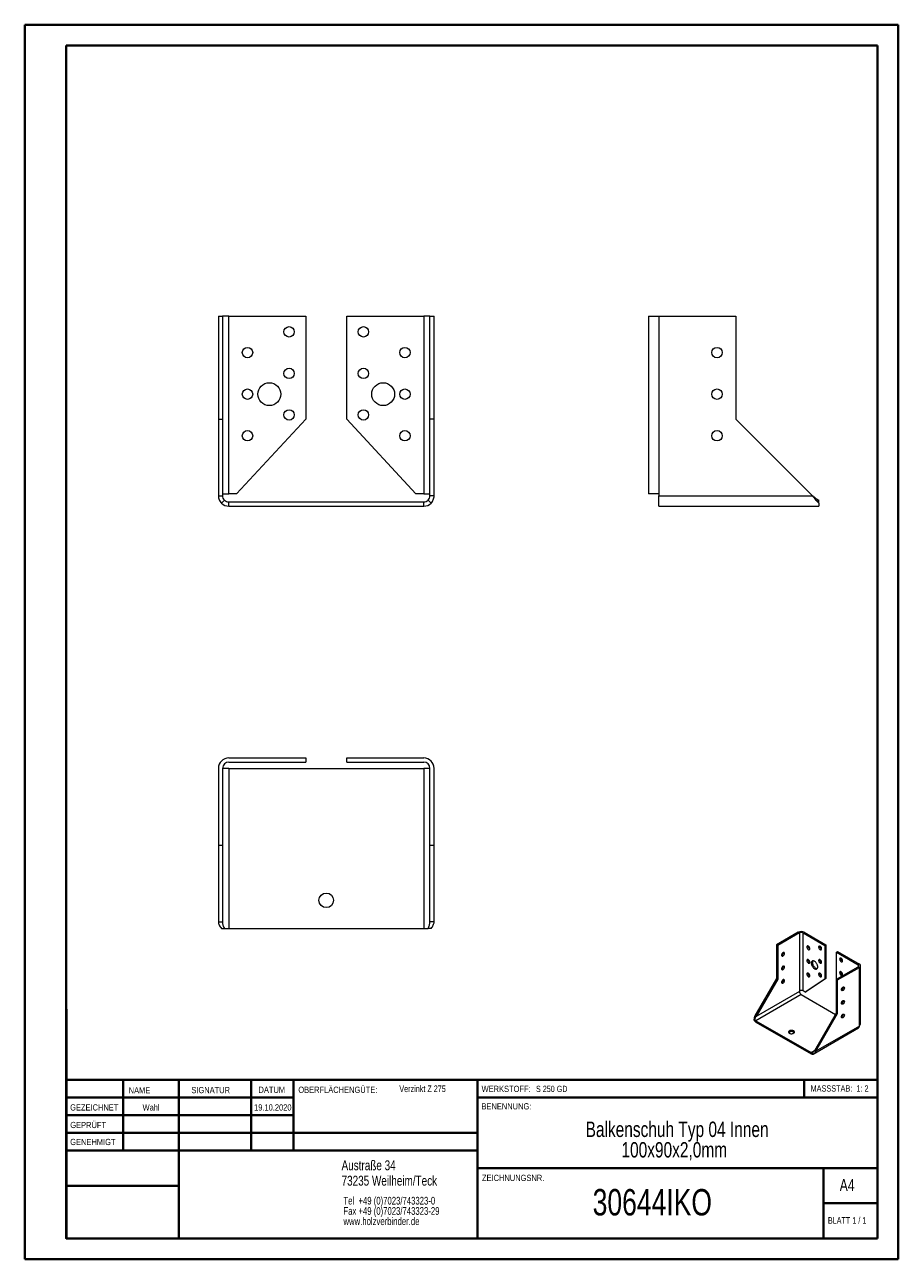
# Model space of a CAD drawing. Header units: millimetres. Extents: x 0 to 210, y 0 to 297.
import ezdxf

# ---------------------------------------------------------------- set-up
doc = ezdxf.new("R2010")
doc.units = ezdxf.units.MM
doc.styles.add('SLDTEXTSTYLE0', font='TXT', dxfattribs={"width": 0.75})
doc.styles.add('SLDTEXTSTYLE1', font='TXT', dxfattribs={"width": 0.681818})
doc.styles.add('SLDTEXTSTYLE2', font='TXT', dxfattribs={"width": 0.7})
doc.styles.add('SLDTEXTSTYLE3', font='TXT', dxfattribs={"width": 0.6875})

# ---------------------------------------------------------------- blocks, each defined once
blk = doc.blocks.new('SW_NOTE_0')
at = {"color": 0, "linetype": 'Continuous', "lineweight": 0, "char_height": 1.8521, "attachment_point": 1, "style": 'SLDTEXTSTYLE0'}
for s, insert in [('Tel  +49 (0)7023/743323-0', (0, 2.39)), ('Fax +49 (0)7023/743323-29', (0, -0.08)), ('www.holzverbinder.de', (0, -2.55))]:
    blk.add_mtext(s, dxfattribs=dict(at, insert=insert))
blk = doc.blocks.new('SW_NOTE_1')
at = {"color": 0, "linetype": 'Continuous', "lineweight": 0, "char_height": 3.7042, "attachment_point": 2, "style": 'SLDTEXTSTYLE0'}
for s, insert in [('Balkenschuh Typ 04 Innen', (30.39, 4.77)), ('100x90x2,0mm', (29.71, -0.16))]:
    blk.add_mtext(s, dxfattribs=dict(at, insert=insert))

msp = doc.modelspace()

# ---------------------------------------------------------------- linework, layer by layer
at = {"color": 7, "linetype": 'Continuous', "lineweight": 40}
for p, q in [((0.08, 0.21), (0.08, 297.21)), ((0.08, 297.21), (210.08, 297.21)), ((210.08, 0.21), (210.08, 297.21)), ((210.08, 292.21), (210.08, 297.21)), ((10.08, 292.21), (205.08, 292.21)), ((10.08, 5.21), (10.08, 292.21)), ((205.08, 5.21), (205.08, 292.21)), ((10.11, 60.37), (10.11, 5.12)), ((205.08, 43.37), (10.11, 43.37)), ((23.71, 43.37), (23.71, 26.37)), ((37.1, 43.37), (37.1, 5.12)), ((54.51, 43.37), (54.51, 26.37)), ((64.71, 26.37), (64.71, 43.37)), ((108.91, 43.37), (108.91, 5.12)), ((187.47, 39.12), (187.47, 43.37)), ((64.71, 39.1), (10.11, 39.1)), ((205.08, 39.12), (108.91, 39.12)), ((64.71, 34.87), (10.11, 34.87)), ((108.91, 30.62), (10.11, 30.62)), ((108.91, 26.37), (10.11, 26.37)), ((108.91, 22.12), (205.08, 22.12)), ((192.08, 5.21), (192.08, 22.21)), ((37.1, 17.87), (10.11, 17.87)), ((10.11, 13.71), (10.08, 13.71)), ((205.08, 13.71), (192.08, 13.71)), ((10.11, 9.46), (10.08, 9.46)), ((10.08, 5.21), (205.08, 5.21)), ((205.08, 5.21), (180.99, 5.21)), ((0.08, 0.21), (210.08, 0.21))]:
    msp.add_line(p, q, dxfattribs=at)
at = {"color": 7, "linetype": 'Continuous', "lineweight": 15}
for p, q in [((46.64, 227.08), (47.64, 227.08)), ((46.64, 227.08), (46.64, 202.33)), ((47.64, 227.08), (47.64, 202.33)), ((49.14, 227.08), (47.64, 227.08)), ((49.14, 184.33), (49.14, 227.08)), ((49.14, 227.08), (67.64, 227.08)), ((67.64, 227.08), (67.64, 202.33)), ((77.49, 202.33), (77.49, 227.08)), ((77.49, 227.08), (95.99, 227.08)), ((95.99, 227.08), (95.99, 184.33)), ((97.49, 227.08), (95.99, 227.08)), ((97.49, 227.08), (98.49, 227.08)), ((97.49, 202.33), (97.49, 227.08)), ((98.49, 202.33), (98.49, 227.08)), ((150, 227.08), (150, 184.33)), ((150, 227.08), (152.5, 227.08)), ((152.5, 227.08), (152.5, 184.33)), ((152.5, 227.08), (171, 227.08)), ((171, 227.08), (171, 202.33)), ((46.64, 202.33), (47.64, 202.33)), ((46.64, 202.33), (46.64, 183.9)), ((47.64, 202.33), (47.64, 183.9)), ((67.64, 202.33), (50.99, 184.33)), ((94.14, 184.33), (77.49, 202.33)), ((98.49, 202.33), (97.49, 202.33)), ((97.49, 183.9), (97.49, 202.33)), ((98.49, 183.9), (98.49, 202.33)), ((171, 202.33), (189.43, 183.9)), ((47.64, 184.33), (49.14, 184.33)), ((50.99, 184.33), (49.14, 184.33)), ((95.99, 184.33), (94.14, 184.33)), ((95.99, 184.33), (97.49, 184.33)), ((152.5, 184.33), (150, 184.33)), ((152.5, 184.33), (152.5, 183.9)), ((46.64, 183.9), (47.64, 183.9)), ((47.37, 182.13), (48.07, 182.84)), ((49.14, 181.4), (49.14, 182.4)), ((49.14, 182.4), (95.99, 182.4)), ((49.14, 181.4), (95.99, 181.4)), ((95.99, 181.4), (95.99, 182.4)), ((97.76, 182.13), (97.05, 182.84)), ((98.49, 183.9), (97.49, 183.9)), ((152.5, 183.9), (189.43, 183.9)), ((152.5, 181.4), (152.5, 183.9)), ((152.5, 181.4), (191, 181.4)), ((191, 182.13), (191, 182.84)), ((191, 182.13), (191, 181.4)), ((49.14, 120.82), (67.64, 120.82)), ((49.14, 119.82), (67.64, 119.82)), ((67.64, 120.82), (67.64, 119.82)), ((77.49, 119.82), (77.49, 120.82)), ((77.49, 120.82), (95.99, 120.82)), ((77.49, 119.82), (95.99, 119.82)), ((46.64, 118.32), (46.64, 99.82)), ((47.64, 118.32), (47.64, 99.82)), ((49.14, 118.32), (47.64, 118.32)), ((49.14, 118.32), (49.14, 79.82)), ((49.14, 118.32), (95.99, 118.32)), ((95.99, 118.32), (95.99, 79.82)), ((97.49, 118.32), (95.99, 118.32)), ((97.49, 99.82), (97.49, 118.32)), ((98.49, 99.82), (98.49, 118.32)), ((46.64, 99.82), (47.64, 99.82)), ((46.64, 99.82), (46.64, 81.39)), ((47.64, 99.82), (47.64, 81.39)), ((97.49, 99.82), (98.49, 99.82)), ((97.49, 81.39), (97.49, 99.82)), ((98.49, 81.39), (98.49, 99.82)), ((46.64, 81.39), (47.64, 81.39)), ((98.49, 81.39), (97.49, 81.39)), ((47.37, 79.82), (48.07, 79.82)), ((48.07, 79.82), (49.14, 79.82)), ((49.14, 79.82), (95.99, 79.82)), ((95.99, 79.82), (97.05, 79.82)), ((97.76, 79.82), (97.05, 79.82)), ((186.05, 78.9), (180.82, 75.87)), ((186.33, 78.73), (181.1, 75.71)), ((186.33, 78.73), (186.33, 64.77)), ((187.18, 78.73), (192.41, 75.71)), ((187.18, 64.77), (187.18, 78.73)), ((187.46, 78.9), (192.7, 75.87)), ((180.82, 75.87), (181.1, 75.71)), ((180.82, 75.87), (180.82, 67.79)), ((181.1, 75.71), (181.1, 67.63)), ((188.74, 74.89), (188.8, 74.86)), ((191.57, 74.89), (191.63, 74.86)), ((192.7, 75.87), (192.41, 75.71)), ((192.41, 75.71), (192.41, 67.63)), ((192.7, 75.87), (192.7, 67.79)), ((195.2, 74.1), (195.49, 74.26)), ((195.49, 74.26), (200.72, 71.24)), ((188.74, 71.63), (188.8, 71.6)), ((191.57, 71.63), (191.63, 71.6)), ((195.2, 74.1), (200.44, 71.08)), ((195.2, 67.57), (195.2, 74.1)), ((188.74, 68.36), (188.8, 68.33)), ((191.57, 68.36), (191.63, 68.33)), ((195.2, 67.57), (200.44, 70.59)), ((195.49, 67.41), (200.72, 70.43)), ((200.44, 71.08), (200.44, 70.59)), ((200.72, 56.46), (200.72, 70.43)), ((201.01, 56.87), (201.01, 70.84)), ((180.82, 67.79), (175.61, 58.76)), ((181.1, 67.63), (175.89, 58.6)), ((180.82, 67.79), (181.1, 67.63)), ((192.41, 67.63), (187.71, 64.47)), ((192.7, 67.79), (187.99, 64.63)), ((192.7, 67.79), (192.41, 67.63)), ((195.2, 67.57), (195.49, 67.41)), ((195.2, 59.49), (195.2, 67.57)), ((195.49, 59.32), (195.49, 67.41)), ((186.76, 63.89), (175.87, 57.61)), ((186.33, 64.63), (175.89, 58.6)), ((186.33, 64.77), (186.33, 64.63)), ((186.76, 63.89), (195, 59.14)), ((187.71, 64.47), (187.18, 64.77)), ((187.71, 64.47), (187.99, 64.63)), ((189.99, 50.46), (195.2, 59.49)), ((195.49, 59.32), (195.2, 59.49)), ((175.37, 57.81), (175.57, 57.92)), ((175.61, 58.76), (175.89, 58.6)), ((175.87, 57.28), (175.87, 57.61)), ((175.87, 57.61), (189.12, 49.96)), ((175.87, 57.28), (189.12, 49.63)), ((190.27, 50.29), (195.49, 59.32)), ((200.72, 56.32), (200.72, 56.46)), ((189.62, 49.58), (200.51, 55.87)), ((200.72, 56.32), (190.27, 50.29)), ((189.99, 50.46), (189.12, 49.96)), ((189.12, 49.63), (189.12, 49.96)), ((189.62, 49.58), (189.42, 49.93)), ((190.27, 50.29), (189.99, 50.46))]:
    msp.add_line(p, q, dxfattribs=at)
at = {"color": 7, "linetype": 'Continuous', "lineweight": 0}
for p, q in [((64.71, 39.12), (10.11, 39.12)), ((23.71, 5.21), (23.71, 5.12)), ((54.51, 5.21), (54.51, 5.12))]:
    msp.add_line(p, q, dxfattribs=at)
at = {"color": 7, "linetype": 'Continuous', "lineweight": 15, "flags": 128}
for points in [[(188.45, 74.73), (188.53, 74.7), (188.6, 74.68), (188.67, 74.69), (188.72, 74.72), (188.77, 74.77), (188.8, 74.83), (188.81, 74.91), (188.8, 75), (188.78, 75.1), (188.75, 75.2), (188.7, 75.3), (188.64, 75.38), (188.57, 75.46), (188.49, 75.52), (188.42, 75.57), (188.34, 75.59), (188.27, 75.59), (188.21, 75.58), (188.16, 75.54), (188.13, 75.48), (188.11, 75.41), (188.1, 75.32), (188.11, 75.23), (188.14, 75.13), (188.19, 75.03), (188.24, 74.94), (188.31, 74.85), (188.38, 74.78), (188.45, 74.73)], [(191.28, 74.73), (191.36, 74.7), (191.43, 74.68), (191.5, 74.69), (191.55, 74.72), (191.6, 74.77), (191.62, 74.83), (191.64, 74.91), (191.63, 75), (191.61, 75.1), (191.58, 75.2), (191.53, 75.3), (191.47, 75.38), (191.4, 75.46), (191.32, 75.52), (191.24, 75.57), (191.17, 75.59), (191.1, 75.59), (191.04, 75.58), (190.99, 75.54), (190.95, 75.48), (190.93, 75.41), (190.93, 75.32), (190.94, 75.23), (190.97, 75.13), (191.01, 75.03), (191.07, 74.94), (191.13, 74.85), (191.21, 74.78), (191.28, 74.73)], [(182.02, 73.38), (182.03, 73.3), (182.05, 73.23), (182.09, 73.18), (182.14, 73.14), (182.21, 73.13), (182.28, 73.14), (182.35, 73.17), (182.43, 73.22), (182.5, 73.28), (182.57, 73.36), (182.63, 73.46), (182.68, 73.55), (182.71, 73.65), (182.72, 73.75), (182.72, 73.84), (182.71, 73.91), (182.68, 73.97), (182.63, 74.02), (182.57, 74.04), (182.5, 74.04), (182.43, 74.02), (182.35, 73.98), (182.28, 73.93), (182.21, 73.85), (182.14, 73.77), (182.09, 73.67), (182.05, 73.57), (182.03, 73.48), (182.02, 73.38)], [(188.45, 71.46), (188.53, 71.43), (188.6, 71.42), (188.67, 71.42), (188.72, 71.45), (188.77, 71.5), (188.8, 71.57), (188.81, 71.65), (188.8, 71.74), (188.78, 71.83), (188.75, 71.93), (188.7, 72.03), (188.64, 72.12), (188.57, 72.19), (188.49, 72.26), (188.42, 72.3), (188.34, 72.33), (188.27, 72.33), (188.21, 72.31), (188.16, 72.27), (188.13, 72.21), (188.11, 72.14), (188.1, 72.05), (188.11, 71.96), (188.14, 71.86), (188.19, 71.76), (188.24, 71.67), (188.31, 71.59), (188.38, 71.52), (188.45, 71.46)], [(189.94, 70.12), (190.05, 70.06), (190.16, 70.03), (190.26, 70.01), (190.36, 70.02), (190.45, 70.04), (190.53, 70.09), (190.59, 70.15), (190.65, 70.23), (190.69, 70.33), (190.71, 70.44), (190.72, 70.57), (190.71, 70.7), (190.69, 70.84), (190.65, 70.98), (190.59, 71.12), (190.53, 71.26), (190.45, 71.4), (190.36, 71.53), (190.26, 71.65), (190.16, 71.75), (190.05, 71.84), (189.94, 71.91), (189.83, 71.97), (189.72, 72), (189.62, 72.02), (189.52, 72.01), (189.43, 71.99), (189.35, 71.94), (189.29, 71.88), (189.23, 71.8), (189.19, 71.7), (189.17, 71.59), (189.16, 71.46), (189.17, 71.33), (189.19, 71.19), (189.23, 71.05), (189.29, 70.91), (189.35, 70.77), (189.43, 70.63), (189.52, 70.5), (189.62, 70.39), (189.72, 70.28), (189.83, 70.19), (189.94, 70.12)], [(189.55, 72.02), (189.51, 71.96), (189.48, 71.86), (189.45, 71.75), (189.44, 71.63), (189.45, 71.5), (189.48, 71.36), (189.51, 71.21), (189.57, 71.07), (189.63, 70.93), (189.71, 70.79), (189.8, 70.67), (189.9, 70.55), (190, 70.44), (190.11, 70.35), (190.22, 70.28)], [(191.28, 71.47), (191.36, 71.43), (191.43, 71.42), (191.5, 71.42), (191.55, 71.45), (191.6, 71.5), (191.62, 71.57), (191.64, 71.65), (191.63, 71.74), (191.61, 71.84), (191.58, 71.93), (191.53, 72.03), (191.47, 72.12), (191.4, 72.2), (191.32, 72.26), (191.24, 72.3), (191.17, 72.33), (191.1, 72.33), (191.04, 72.31), (190.99, 72.27), (190.95, 72.21), (190.93, 72.14), (190.93, 72.06), (190.94, 71.96), (190.97, 71.86), (191.01, 71.76), (191.07, 71.67), (191.13, 71.59), (191.21, 71.52), (191.28, 71.47)], [(196.33, 72.63), (196.26, 72.67), (196.19, 72.68), (196.12, 72.67), (196.06, 72.64), (196.02, 72.6), (195.99, 72.53), (195.98, 72.45), (195.99, 72.36), (196.01, 72.26), (196.04, 72.16), (196.09, 72.07), (196.15, 71.98), (196.22, 71.9), (196.3, 71.84), (196.37, 71.8), (196.45, 71.77), (196.52, 71.77), (196.58, 71.79), (196.63, 71.83), (196.66, 71.88), (196.68, 71.96), (196.69, 72.04), (196.67, 72.14), (196.65, 72.23), (196.6, 72.33), (196.55, 72.43), (196.48, 72.51), (196.41, 72.58), (196.33, 72.63)], [(182.02, 70.12), (182.03, 70.03), (182.05, 69.97), (182.09, 69.91), (182.14, 69.88), (182.21, 69.87), (182.28, 69.87), (182.35, 69.9), (182.43, 69.95), (182.5, 70.02), (182.57, 70.1), (182.63, 70.19), (182.68, 70.29), (182.71, 70.39), (182.72, 70.48), (182.72, 70.57), (182.71, 70.65), (182.68, 70.71), (182.63, 70.75), (182.57, 70.77), (182.5, 70.78), (182.43, 70.76), (182.35, 70.72), (182.28, 70.66), (182.21, 70.59), (182.14, 70.5), (182.09, 70.41), (182.05, 70.31), (182.03, 70.21), (182.02, 70.12)], [(188.45, 68.2), (188.53, 68.16), (188.6, 68.15), (188.67, 68.16), (188.72, 68.19), (188.77, 68.24), (188.8, 68.3), (188.81, 68.38), (188.8, 68.47), (188.78, 68.57), (188.75, 68.67), (188.7, 68.76), (188.64, 68.85), (188.57, 68.93), (188.49, 68.99), (188.42, 69.04), (188.34, 69.06), (188.27, 69.06), (188.21, 69.04), (188.16, 69.01), (188.13, 68.95), (188.11, 68.87), (188.1, 68.79), (188.11, 68.69), (188.14, 68.6), (188.19, 68.5), (188.24, 68.41), (188.31, 68.32), (188.38, 68.25), (188.45, 68.2)], [(191.28, 68.2), (191.36, 68.16), (191.43, 68.15), (191.5, 68.16), (191.55, 68.19), (191.6, 68.24), (191.62, 68.3), (191.64, 68.38), (191.63, 68.47), (191.61, 68.57), (191.58, 68.67), (191.53, 68.76), (191.47, 68.85), (191.4, 68.93), (191.32, 68.99), (191.24, 69.04), (191.17, 69.06), (191.1, 69.06), (191.04, 69.04), (190.99, 69.01), (190.95, 68.95), (190.93, 68.87), (190.93, 68.79), (190.94, 68.69), (190.97, 68.6), (191.01, 68.5), (191.07, 68.41), (191.13, 68.32), (191.21, 68.25), (191.28, 68.2)], [(196.33, 69.37), (196.26, 69.4), (196.19, 69.41), (196.12, 69.41), (196.06, 69.38), (196.02, 69.33), (195.99, 69.26), (195.98, 69.18), (195.99, 69.09), (196.01, 69), (196.04, 68.9), (196.09, 68.8), (196.15, 68.71), (196.22, 68.64), (196.3, 68.57), (196.37, 68.53), (196.45, 68.51), (196.52, 68.5), (196.58, 68.52), (196.63, 68.56), (196.66, 68.62), (196.68, 68.69), (196.69, 68.78), (196.67, 68.87), (196.65, 68.97), (196.6, 69.07), (196.55, 69.16), (196.48, 69.24), (196.41, 69.31), (196.33, 69.37)], [(200.72, 70.43), (200.82, 70.5), (200.9, 70.57), (200.96, 70.66), (201, 70.75), (201.01, 70.84), (201, 70.93), (200.96, 71.01), (200.9, 71.1), (200.82, 71.18), (200.72, 71.24)], [(182.02, 66.85), (182.03, 66.77), (182.05, 66.7), (182.09, 66.65), (182.14, 66.61), (182.21, 66.6), (182.28, 66.61), (182.35, 66.64), (182.43, 66.69), (182.5, 66.75), (182.57, 66.83), (182.63, 66.92), (182.68, 67.02), (182.71, 67.12), (182.72, 67.21), (182.72, 67.3), (182.71, 67.38), (182.68, 67.44), (182.63, 67.48), (182.57, 67.51), (182.5, 67.51), (182.43, 67.49), (182.35, 67.45), (182.28, 67.39), (182.21, 67.32), (182.14, 67.23), (182.09, 67.14), (182.05, 67.04), (182.03, 66.94), (182.02, 66.85)], [(196.4, 65.08), (196.41, 65.17), (196.44, 65.27), (196.48, 65.37), (196.53, 65.46), (196.59, 65.55), (196.66, 65.62), (196.74, 65.68), (196.82, 65.72), (196.89, 65.74), (196.96, 65.74), (197.02, 65.71), (197.06, 65.67), (197.09, 65.61), (197.11, 65.53), (197.11, 65.44), (197.09, 65.35), (197.06, 65.25), (197.02, 65.15), (196.96, 65.06), (196.89, 64.98), (196.82, 64.91), (196.74, 64.87), (196.66, 64.84), (196.59, 64.83), (196.53, 64.84), (196.48, 64.87), (196.44, 64.93), (196.41, 65), (196.4, 65.08)], [(196.43, 65.24), (196.45, 65.24), (196.52, 65.24), (196.58, 65.25), (196.63, 65.29), (196.66, 65.35), (196.68, 65.42), (196.69, 65.51), (196.67, 65.6), (196.67, 65.63)], [(196.4, 61.81), (196.41, 61.91), (196.44, 62), (196.48, 62.1), (196.53, 62.2), (196.59, 62.28), (196.66, 62.36), (196.74, 62.41), (196.82, 62.45), (196.89, 62.47), (196.96, 62.47), (197.02, 62.45), (197.06, 62.4), (197.09, 62.34), (197.11, 62.26), (197.11, 62.18), (197.09, 62.08), (197.06, 61.98), (197.02, 61.89), (196.96, 61.79), (196.89, 61.71), (196.82, 61.65), (196.74, 61.6), (196.66, 61.57), (196.59, 61.56), (196.53, 61.57), (196.48, 61.61), (196.44, 61.66), (196.41, 61.73), (196.4, 61.81)], [(196.4, 58.55), (196.41, 58.64), (196.44, 58.74), (196.48, 58.84), (196.53, 58.93), (196.59, 59.02), (196.66, 59.09), (196.74, 59.15), (196.82, 59.19), (196.89, 59.21), (196.96, 59.2), (197.02, 59.18), (197.06, 59.14), (197.09, 59.08), (197.11, 59), (197.11, 58.91), (197.09, 58.81), (197.06, 58.72), (197.02, 58.62), (196.96, 58.53), (196.89, 58.45), (196.82, 58.38), (196.74, 58.33), (196.66, 58.3), (196.59, 58.3), (196.53, 58.31), (196.48, 58.34), (196.44, 58.39), (196.41, 58.46), (196.4, 58.55)], [(183.91, 54.6), (184.01, 54.55), (184.11, 54.52), (184.23, 54.49), (184.36, 54.48), (184.48, 54.48), (184.61, 54.5), (184.72, 54.52), (184.83, 54.56), (184.92, 54.61), (185, 54.67), (185.05, 54.73), (185.09, 54.8), (185.1, 54.88), (185.1, 54.95), (185.06, 55.02), (185.01, 55.08), (184.94, 55.14), (184.85, 55.19), (184.75, 55.24), (184.64, 55.27), (184.51, 55.28), (184.39, 55.29), (184.26, 55.28), (184.14, 55.26), (184.03, 55.23), (183.93, 55.18), (183.85, 55.13), (183.78, 55.07), (183.73, 55), (183.71, 54.93), (183.71, 54.86), (183.73, 54.79), (183.77, 54.72), (183.83, 54.65), (183.91, 54.6)]]:
    msp.add_lwpolyline(points, dxfattribs=at)
at = {"color": 7, "linetype": 'Continuous', "lineweight": 15}
for centre, radius in [((63.64, 223.33), 1.25), ((81.49, 223.33), 1.25), ((53.64, 218.33), 1.25), ((91.49, 218.33), 1.25), ((166.5, 218.33), 1.25), ((63.64, 213.33), 1.25), ((81.49, 213.33), 1.25), ((58.89, 208.33), 2.75), ((86.24, 208.33), 2.75), ((53.64, 208.33), 1.25), ((91.49, 208.33), 1.25), ((166.5, 208.33), 1.25), ((63.64, 203.33), 1.25), ((81.49, 203.33), 1.25), ((53.64, 198.33), 1.25), ((91.49, 198.33), 1.25), ((166.5, 198.33), 1.25), ((72.56, 86.57), 1.75)]:
    msp.add_circle(centre, radius, dxfattribs=at)
for centre, radius, start, end in [((49.14, 183.9), 2.5, 225, 270), ((49.14, 183.9), 1.5, 225, 270), ((95.99, 183.9), 1.5, 270, 315), ((95.99, 183.9), 2.5, 270, 315), ((49.14, 118.32), 2.5, 90, 180), ((49.14, 118.32), 1.5, 90, 180), ((95.99, 118.32), 2.5, 0, 90), ((95.99, 118.32), 1.5, 0, 90), ((186.76, 77.54), 1.53, 62.391, 117.609), ((186.76, 77.91), 0.922, 62.6097, 117.3903), ((189.12, 75.52), 0.729, 175.2224, 238.6701), ((191.95, 75.52), 0.729, 175.2224, 238.6701), ((181.73, 73.96), 0.708, 294.4002, 5.6052), ((189.12, 72.25), 0.729, 175.2224, 238.6701), ((191.95, 72.25), 0.729, 175.2224, 238.6701), ((196.97, 72.59), 0.708, 174.3948, 245.5998), ((181.73, 70.69), 0.708, 294.4002, 5.6052), ((189.12, 68.99), 0.729, 175.2224, 238.6701), ((190.58, 70.84), 0.666, 237.4133, 272.7069), ((191.95, 68.99), 0.729, 175.2224, 238.6701), ((196.97, 69.33), 0.708, 174.3948, 245.5998), ((200.34, 70.84), 0.262, 290.7834, 69.2166), ((181.73, 67.43), 0.708, 294.4002, 5.6052), ((196.12, 65.65), 0.708, 294.4002, 5.6052), ((196.85, 65.86), 0.471, 230.4698, 249.1487), ((186.76, 63.95), 0.922, 62.6097, 117.3903), ((187.25, 64.67), 0.922, 182.6055, 237.3945), ((196.12, 62.39), 0.708, 294.4002, 5.6052), ((176.63, 58.51), 1.44, 208.8556, 238.0453), ((176.33, 58.34), 0.866, 208.8556, 238.0453), ((196.12, 59.12), 0.708, 294.4002, 5.6052), ((200.5, 56.93), 0.511, 294.8673, 353.8125), ((184.4, 54.06), 0.923, 46.0531, 133.9469), ((200.23, 56.27), 0.491, 304.8612, 6.4509), ((189.3, 50.2), 0.302, 234.3818, 294.314), ((189.41, 50.04), 0.503, 234.3818, 294.314)]:
    msp.add_arc(centre, radius, start, end, dxfattribs=at)
for points in [[(46.64, 183.9), (46.64, 183.57), (46.7, 183.24), (46.95, 182.64), (47.14, 182.36), (47.37, 182.13)], [(47.64, 183.9), (47.64, 183.7), (47.67, 183.51), (47.82, 183.14), (47.94, 182.98), (48.07, 182.84)], [(97.05, 182.84), (97.19, 182.98), (97.3, 183.14), (97.45, 183.51), (97.49, 183.7), (97.49, 183.9)], [(97.76, 182.13), (97.99, 182.36), (98.18, 182.64), (98.43, 183.24), (98.49, 183.57), (98.49, 183.9)], [(189.43, 183.9), (189.69, 183.57), (189.95, 183.24), (190.48, 182.64), (190.74, 182.36), (191, 182.13)], [(189.43, 183.9), (189.69, 183.7), (189.95, 183.51), (190.48, 183.14), (190.74, 182.98), (191, 182.84)], [(46.64, 81.39), (46.64, 81.13), (46.7, 80.87), (46.95, 80.34), (47.14, 80.08), (47.37, 79.82)], [(47.64, 81.39), (47.64, 81.13), (47.67, 80.87), (47.82, 80.34), (47.94, 80.08), (48.07, 79.82)], [(97.05, 79.82), (97.19, 80.08), (97.3, 80.34), (97.45, 80.87), (97.49, 81.13), (97.49, 81.39)], [(97.76, 79.82), (97.99, 80.08), (98.18, 80.34), (98.43, 80.87), (98.49, 81.13), (98.49, 81.39)], [(175.61, 58.76), (175.53, 58.61), (175.48, 58.45), (175.4, 58.13), (175.38, 57.97), (175.37, 57.81)], [(175.89, 58.6), (175.81, 58.49), (175.75, 58.38), (175.65, 58.15), (175.6, 58.04), (175.57, 57.92)], [(189.42, 49.93), (189.53, 49.99), (189.64, 50.07), (189.83, 50.25), (189.92, 50.35), (189.99, 50.46)], [(189.62, 49.58), (189.76, 49.66), (189.89, 49.76), (190.11, 50.01), (190.2, 50.15), (190.27, 50.29)]]:
    msp.add_open_spline(points, degree=3, knots=[0, 0, 0, 0, 0.5, 0.5, 1, 1, 1, 1], dxfattribs=at)

# ---------------------------------------------------------------- block references
at = {"color": 7, "linetype": 'Continuous', "lineweight": 0}
for name, p in [('SW_NOTE_1', (126.52, 28.57)), ('SW_NOTE_0', (76.7, 12.85))]:
    msp.add_blockref(name, p, dxfattribs=at)

# ---------------------------------------------------------------- texts
for s, insert, char_height, attachment_point, style in [('NAME', (25.07, 41.62), 1.5, 1, 'SLDTEXTSTYLE0'), ('SIGNATUR', (40.14, 41.68), 1.5, 1, 'SLDTEXTSTYLE0'), ('DATUM', (56.28, 41.74), 1.5, 1, 'SLDTEXTSTYLE0'), ('OBERFLÄCHENGÜTE:', (65.86, 41.74), 1.5, 1, 'SLDTEXTSTYLE0'), ('Verzinkt Z 275', (90.14, 42.03), 1.5875, 1, 'SLDTEXTSTYLE0'), ('WERKSTOFF:', (109.91, 41.96), 1.5, 1, 'SLDTEXTSTYLE0'), ('S 250 GD', (122.99, 41.96), 1.5, 1, 'SLDTEXTSTYLE3'), ('MASSSTAB:  1: 2', (188.99, 42.07), 1.5, 1, 'SLDTEXTSTYLE2'), ('GEZEICHNET', (11, 37.51), 1.5, 1, 'SLDTEXTSTYLE0'), ('Wahl', (30.46, 37.5), 1.499, 2, 'SLDTEXTSTYLE0'), ('19.10.2020', (59.72, 37.5), 1.499, 2, 'SLDTEXTSTYLE0'), ('BENENNUNG:', (109.88, 37.77), 1.5, 1, 'SLDTEXTSTYLE0'), ('GEPRÜFT', (11.03, 33.28), 1.5, 1, 'SLDTEXTSTYLE0'), ('GENEHMIGT', (11.02, 29.19), 1.5, 1, 'SLDTEXTSTYLE0'), ('Austraße 34', (76.25, 24.02), 2.3813, 1, 'SLDTEXTSTYLE0'), ('73235 Weilheim/Teck', (76.25, 20.32), 2.3813, 1, 'SLDTEXTSTYLE0'), ('ZEICHNUNGSNR.', (110, 20.55), 1.5, 1, 'SLDTEXTSTYLE0'), ('A4', (196, 19.52), 2.91, 1, 'SLDTEXTSTYLE0'), ('30644IKO', (150.95, 17.12), 6.35, 2, 'SLDTEXTSTYLE0'), ('BLATT 1 / 1', (193.16, 10.36), 1.5875, 1, 'SLDTEXTSTYLE1')]:
    msp.add_mtext(s, dxfattribs=dict(at, insert=insert, char_height=char_height, attachment_point=attachment_point, style=style))

doc.saveas('drawing.dxf')
